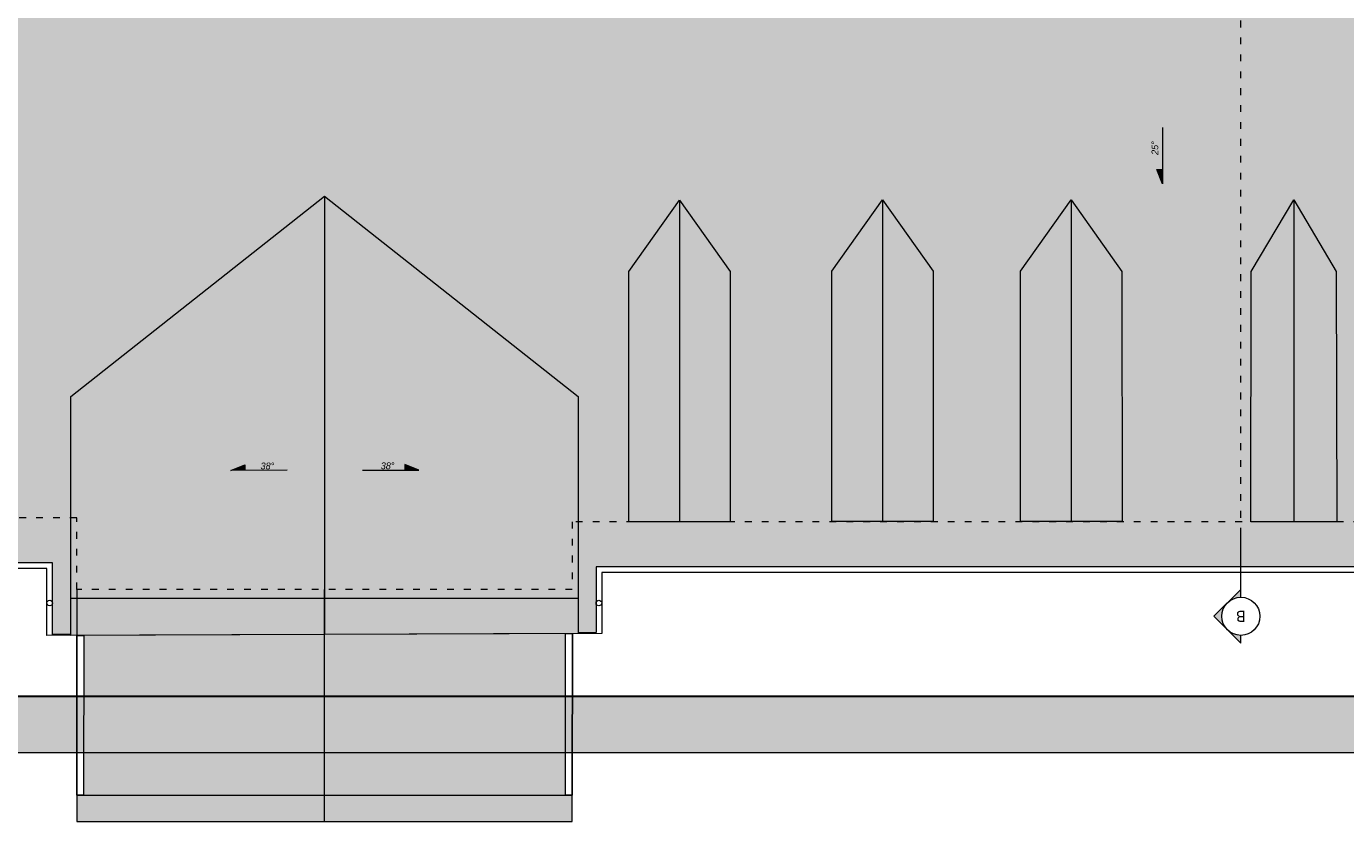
# Model space of a CAD drawing. Header units: millimetres. Extents: x 80301 to 146489, y -78581 to -28273.
# Tile 125 of 135: x 139955 to 142295, y -75988 to -74577. Entities that reach past the tile are written whole.
import ezdxf
from ezdxf.enums import TextEntityAlignment as Align

# ---------------------------------------------------------------- set-up
doc = ezdxf.new("R2010")
doc.units = ezdxf.units.MM
doc.linetypes.add('ACAD_ISO03W100', pattern=[30, 12, -18])
doc.layers.get('0').update_dxf_attribs({"lineweight": 0})
for name, color, linetype, lineweight in [('A-opisram.ART', 250, 'Continuous', 0), ('dach..KF', 250, 'Continuous', 9), ('OPIS', 4, 'Continuous', 9), ('opis..KF', 250, 'Continuous', 15), ('wymiar..KF', 12, 'Continuous', 5), ('wyp dach..KF', 250, 'Continuous', 0), ('ściana pro..KF', 222, 'Continuous', 30), ('ściany ist..KF', 61, 'Continuous', 5)]:
    doc.layers.add(name, color=color, linetype=linetype, lineweight=lineweight)
doc.layers.add('A-pomocram.ART', color=254, linetype='Continuous', lineweight=0, plot=False)
doc.layers.add('A-przekrycieram.ART', color=7, linetype='Continuous', lineweight=0, true_color=0xffffff)
doc.layers.add('instalacje_arch', color=7, linetype='Continuous', lineweight=30, true_color=0xd60000)
doc.styles.add('ARCH', font='segoeuil.ttf')

# ---------------------------------------------------------------- blocks, each defined once
blk = doc.blocks.new('spadek')
at = {"layer": 'opis..KF', "lineweight": 15}
h = blk.add_hatch(color=256, dxfattribs=at)
h.dxf.hatch_style = 1
h.paths.add_polyline_path([(0, 25), (-10, 25), (0, 0)])
blk.add_lwpolyline([(0, 100), (0, 0), (-10, 25), (0, 25)], dxfattribs=at)
blk = doc.blocks.new('*U1443')
at = {"layer": 'OPIS', "lineweight": 20}
h = blk.add_hatch(color=256, dxfattribs=at)
h.dxf.hatch_style = 1
h.paths.add_polyline_path([(-23.9, -3828.5), (0, -3852.4), (0, -3838.4, -0.198912)])
h.paths.add_polyline_path([(-23.9, -3828.5, -0.198912), (-33.8, -3804.6, -0.198912), (-23.9, -3780.8), (-47.7, -3804.6)])
h.paths.add_polyline_path([(0, -3770.9), (0, -3756.9), (-23.9, -3780.8, -0.198912)])
at = {"layer": 'OPIS', "linetype": 'ACAD_ISO03W100', "lineweight": 9}
blk.add_line((0, -3659.6), (0, -145), dxfattribs=at)
at = {"layer": 'OPIS', "lineweight": 20}
for points in [[(0, -3759.6), (0, -3659.6)], [(0, -3770.9), (0, -3756.9), (-47.7, -3804.6), (0, -3852.4), (0, -3838.4)]]:
    blk.add_lwpolyline(points, dxfattribs=at)
blk.add_circle((0, -3804.6), 33.8, dxfattribs=at)
at = {"layer": 'OPIS', "style": 'ARCH'}
for tag, p in [('P1', (0, 0)), ('P2', (0, -3804.6))]:
    blk.add_attdef(tag, text='', height=20, rotation=180, dxfattribs=at).set_placement(p, align=Align.MIDDLE_CENTER)
blk = doc.blocks.new('*U1435')
at = {"layer": 'A-przekrycieram.ART'}
h = blk.add_hatch(color=256, dxfattribs=at)
h.dxf.hatch_style = 1
h.paths.add_polyline_path([(0, 4200), (8500, 4200), (8500, 0), (0, 0)])
h.paths.add_polyline_path([(200, 4100), (8400, 4100), (8400, 100), (200, 100)], flags=16)
at = {"layer": 'A-opisram.ART', "lineweight": 30}
blk.add_lwpolyline([(200, 4100), (8400, 4100), (8400, 100), (200, 100)], close=True, dxfattribs=at)
at = {"layer": 'A-pomocram.ART'}
blk.add_lwpolyline([(0, 4200), (8500, 4200), (8500, 0), (0, 0)], close=True, dxfattribs=at)

msp = doc.modelspace()

# ---------------------------------------------------------------- hatches: boundary and pattern name
at = {"layer": 'wyp dach..KF', "lineweight": 5, "true_color": 0x646464, "transparency": 33554559}
h = msp.add_hatch(color=251, dxfattribs=at)
h.dxf.hatch_style = 1
h.paths.add_polyline_path([(138478.24, -75005.28), (138478.29, -75449.29), (138298.28, -75449.29), (138298.29, -75005.08), (138388.28, -74878.38), (138388.28, -74878.38)], flags=16)
h.paths.add_polyline_path([(138738.28, -75449.29), (138648.28, -75449.29), (138648.29, -75005.08), (138738.28, -74878.38)], flags=16)
h.paths.add_polyline_path([(138828.29, -75449.29), (138738.28, -75449.29), (138738.28, -74878.38), (138828.24, -75005.28)], flags=16)
h.paths.add_polyline_path([(139198.24, -75005.26), (139198.28, -75449.27), (139018.28, -75449.27), (139018.28, -75005.06), (139108.28, -74878.36), (139108.28, -74878.36)], flags=16)
h.paths.add_polyline_path([(139558.24, -75005.24), (139558.28, -75449.25), (139378.28, -75449.25), (139378.28, -75005.05), (139468.28, -74878.34), (139468.28, -74878.34)], flags=16)
h.paths.add_polyline_path([(139763.53, -75005.34), (139853.53, -74878.64), (139853.53, -75449.54), (139763.53, -75449.54)], flags=16)
h.paths.add_polyline_path([(139943.53, -75449.54), (139853.53, -75449.54), (139853.53, -74878.64), (139943.49, -75005.53)], flags=16)
h.paths.add_polyline_path([(140033.53, -75591.95), (140033.53, -75233.79), (140483.51, -74878.6), (140483.51, -75591.94)], flags=16)
h.paths.add_polyline_path([(140933.53, -75591.94), (140483.51, -75591.94), (140483.51, -74878.6), (140933.53, -75233.79)], flags=17)
h.paths.add_polyline_path([(141203.49, -75012.28), (141203.53, -75456.29), (141023.53, -75456.29), (141023.53, -75012.09), (141113.53, -74885.38), (141113.53, -74885.39)], flags=16)
h.paths.add_polyline_path([(141473.53, -75455.89), (141383.53, -75455.89), (141383.53, -75011.69), (141473.53, -74884.98)], flags=16)
h.paths.add_polyline_path([(141563.53, -75455.89), (141473.53, -75455.89), (141473.53, -74884.98), (141563.49, -75011.88)], flags=16)
h.paths.add_polyline_path([(141808.51, -75456.07), (141718.51, -75456.07), (141718.52, -75011.87), (141808.51, -74885.17)], flags=16)
h.paths.add_polyline_path([(141808.51, -74885.17), (141898.48, -75012.06), (141898.52, -75456.07), (141808.51, -75456.07)], flags=16)
h.paths.add_polyline_path([(142127.58, -75012.28), (142203.48, -74885.28), (142278.53, -75012.28), (142278.92, -75456.01), (142127.36, -75456.19)], flags=16)
h.paths.add_polyline_path([(142477.18, -75012.09), (142567.18, -74885.38), (142567.18, -75456.29), (142477.18, -75456.29)], flags=16)
h.paths.add_polyline_path([(142657.18, -75456.29), (142567.18, -75456.29), (142567.18, -74885.38), (142657.14, -75012.28)], flags=16)
h.paths.add_polyline_path([(138289.46, -74985.29), (138228.96, -74985.29), (138228.96, -74821.29), (138289.46, -74821.29)], flags=16)
h.paths.add_polyline_path([(138825.46, -74841.29), (138825.46, -74780.79), (138988.46, -74780.79), (138988.46, -74841.29)], flags=16)
h.paths.add_polyline_path([(138941.96, -74918.29), (139002.46, -74918.29), (139002.46, -75115.29), (138941.96, -75115.29)], flags=16)
h.paths.add_polyline_path([(140033.53, -75591.95), (140933.53, -75591.94), (140933.53, -75653.13), (140965.38, -75653.01), (140965.38, -75536.29), (143520.62, -75536.29), (142781.65, -74536.59), (138132.88, -74536.59), (137369.54, -75529.34), (140001.1, -75529.24), (140001.11, -75656.57), (140032.4, -75656.45), (140033.53, -75656.45)])
at = {"layer": 'wyp dach..KF', "lineweight": 5, "true_color": 0x4d4d4d, "transparency": 33554559}
h = msp.add_hatch(color=251, dxfattribs=at)
h.dxf.hatch_style = 1
h.paths.add_polyline_path([(142567.18, -74885.39), (142477.18, -75012.09), (142477.18, -75456.29), (142567.18, -75456.29)])
h.paths.add_polyline_path([(142203.48, -74885.28), (142127.58, -75012.28), (142127.36, -75456.19), (142203.48, -75456.19)])
h.paths.add_polyline_path([(141808.52, -74885.17), (141718.52, -75011.87), (141718.51, -75456.08), (141808.52, -75456.08)])
h.paths.add_polyline_path([(141473.53, -74884.99), (141383.53, -75011.69), (141383.53, -75455.89), (141473.53, -75455.89)])
h.paths.add_polyline_path([(141113.53, -74885.39), (141023.53, -75012.09), (141023.53, -75456.3), (141113.53, -75456.3)])
h.paths.add_polyline_path([(139853.53, -74878.64), (139763.53, -75005.34), (139763.53, -75449.55), (139853.53, -75449.55)])
h.paths.add_polyline_path([(139468.28, -74878.36), (139378.29, -75005.05), (139378.28, -75449.25), (139468.28, -75449.25)])
h.paths.add_polyline_path([(139108.28, -74878.36), (139018.29, -75005.07), (139018.29, -75449.27), (139108.28, -75449.27)])
h.paths.add_polyline_path([(138738.29, -74878.38), (138648.29, -75005.08), (138648.28, -75449.29), (138738.28, -75449.29)])
h.paths.add_polyline_path([(138388.29, -74878.38), (138298.29, -75005.08), (138298.29, -75449.29), (138388.28, -75449.29)])
at = {"layer": 'wyp dach..KF', "lineweight": 5, "true_color": 0xc8c8c8, "transparency": 33554559}
h = msp.add_hatch(color=9, dxfattribs=at)
h.dxf.hatch_style = 1
h.paths.add_polyline_path([(142657.14, -75012.28), (142567.18, -74885.38), (142567.18, -75456.29), (142657.18, -75456.29)])
h.paths.add_polyline_path([(142278.53, -75012.28), (142203.48, -74885.28), (142203.48, -75456.19), (142279.62, -75456)])
h.paths.add_polyline_path([(141898.48, -75012.06), (141808.51, -74885.17), (141808.51, -75456.07), (141898.52, -75456.07)])
h.paths.add_polyline_path([(141563.49, -75011.88), (141473.53, -74884.98), (141473.53, -75455.89), (141563.53, -75455.89)])
h.paths.add_polyline_path([(141203.49, -75012.28), (141113.53, -74885.39), (141113.53, -75456.29), (141203.53, -75456.29)])
h.paths.add_polyline_path([(139943.49, -75005.53), (139853.53, -74878.64), (139853.53, -75449.54), (139943.53, -75449.54)])
h.paths.add_polyline_path([(139558.24, -75005.24), (139468.28, -74878.34), (139468.28, -75449.25), (139558.28, -75449.25)])
h.paths.add_polyline_path([(139198.24, -75005.26), (139108.28, -74878.36), (139108.28, -75449.27), (139198.28, -75449.27)])
h.paths.add_polyline_path([(138828.24, -75005.28), (138738.28, -74878.38), (138738.28, -75449.29), (138828.29, -75449.29)])
h.paths.add_polyline_path([(138478.24, -75005.28), (138388.28, -74878.38), (138388.28, -75449.29), (138478.29, -75449.29)])
at = {"layer": 'wyp dach..KF', "lineweight": 5, "true_color": 0x4d4d4d, "transparency": 33554559}
h = msp.add_hatch(color=251, dxfattribs=at)
h.dxf.hatch_style = 1
h.paths.add_polyline_path([(140483.51, -74878.6), (140033.53, -75233.79), (140033.53, -75591.95), (140483.51, -75591.94)])
at = {"layer": 'wyp dach..KF', "lineweight": 5, "true_color": 0xc8c8c8, "transparency": 33554559}
h = msp.add_hatch(color=9, dxfattribs=at)
h.dxf.hatch_style = 1
h.paths.add_polyline_path([(140933.53, -75233.79), (140483.51, -74878.6), (140483.51, -75591.94), (140933.53, -75591.94)])
at = {"layer": 'wyp dach..KF', "lineweight": 5, "true_color": 0x4d4d4d, "transparency": 33554559}
h = msp.add_hatch(color=251, dxfattribs=at)
h.dxf.hatch_style = 1
h.paths.add_polyline_path([(140483.51, -75591.94), (140033.53, -75591.95), (140033.54, -75658.01), (140483.54, -75656.35)])
at = {"layer": 'wyp dach..KF', "lineweight": 5, "true_color": 0xc8c8c8, "transparency": 33554559}
h = msp.add_hatch(color=9, dxfattribs=at)
h.dxf.hatch_style = 1
h.paths.add_polyline_path([(140933.53, -75591.94), (140483.51, -75591.94), (140483.54, -75656.35), (140933.53, -75654.69)])
at = {"layer": 'wyp dach..KF', "lineweight": 5, "true_color": 0x4d4d4d, "transparency": 33554483}
h = msp.add_hatch(color=251, dxfattribs=at)
h.dxf.hatch_style = 1
h.paths.add_polyline_path([(140483.53, -75988.38), (140483.48, -75656.35), (140056.03, -75657.92), (140056.03, -75941.38), (140044.03, -75941.38), (140044.03, -75988.38)])
at = {"layer": 'wyp dach..KF', "lineweight": 5, "true_color": 0xc8c8c8, "transparency": 33554483}
h = msp.add_hatch(color=9, dxfattribs=at)
h.dxf.hatch_style = 1
h.paths.add_polyline_path([(140911.03, -75988.38), (140923.03, -75988.38), (140923.03, -75941.38), (140911.03, -75941.38), (140911.03, -75654.77), (140483.51, -75656.35), (140483.51, -75656.35), (140483.53, -75988.38)])

# ---------------------------------------------------------------- linework, layer by layer
at = {"linetype": 'ACAD_ISO03W100'}
msp.add_lwpolyline([(138243.11, -73624.29), (141666, -73624.29), (141666, -72015.29), (143470, -72015.29), (143470, -73639.29), (143682, -73639.29), (143682, -74307.29), (143594, -74307.29), (143594, -74778.29), (143684, -74778.29), (143684, -75234.38), (143461.5, -75456.29), (140923.03, -75456.29), (140923.03, -75576.29), (140044.03, -75576.29), (140044.03, -75449.35), (137439.67, -75449.35)], dxfattribs=at)
at = {"layer": 'dach..KF'}
for centre in [(139996.11, -75600.55), (140970.38, -75600.55)]:
    msp.add_circle(centre, 5, dxfattribs=at)
at = {"layer": 'ściana pro..KF', "color": 252, "lineweight": 9, "true_color": 0x969696}
msp.add_line((140483.53, -75988.38), (140483.46, -75576.29), dxfattribs=at)
for points in [[(140044.03, -75576.29), (140044.03, -75988.38), (140923.03, -75988.38), (140923.32, -75654.75)], [(140044.03, -75657.94), (140044.03, -75941.38), (140923.03, -75941.38), (140923.32, -75654.75)], [(140044.33, -75657.94), (140056.33, -75657.94), (140056.03, -75941.38), (140044.03, -75941.38), (140044.33, -75657.94)], [(140911.32, -75654.75), (140923.32, -75654.75), (140923.03, -75941.43), (140911.03, -75941.43), (140911.32, -75654.75)]]:
    msp.add_lwpolyline(points, dxfattribs=at)
at = {"layer": 'ściany ist..KF', "lineweight": 5}
msp.add_lwpolyline([(143772, -73549.29), (143772, -74324.73), (143663.14, -74324.73), (143663.14, -74762.67), (143772, -74762.67), (143772, -75294.3), (143524.82, -75546.29), (140975.38, -75546.29), (140975.38, -75654.54), (139991.11, -75658.16), (139991.11, -75539.24), (137365.18, -75539.34), (137127.11, -75283), (137127.11, -74735.29), (137217.11, -74735.29), (137217.11, -74338.29), (137127.11, -74338.29), (137127.11, -71925.29), (138333.11, -71925.29), (138333.11, -73534.29), (141576, -73534.29), (141576, -71925.29), (143560, -71925.29), (143560, -73549.29)], close=True, dxfattribs=at)
for points in [[(138323.11, -73544.29), (141586, -73544.29), (141586, -71935.29), (143550, -71935.29), (143550, -73559.29), (143762, -73559.29), (143762, -74314.73), (143663.14, -74314.73), (143663.14, -74772.67), (143762, -74772.67), (143762, -75290.21), (143520.62, -75536.29), (140965.38, -75536.29), (140965.38, -75653.01), (140933.53, -75653.13)], [(140033.54, -75658.01), (140033.53, -75233.79), (140483.51, -74878.6), (140933.53, -75233.79), (140933.53, -75654.69), (140033.54, -75658.01)], [(140483.51, -74878.6), (140483.51, -75656.35)], [(141113.53, -74885.39), (141203.49, -75012.28), (141203.53, -75456.29), (141023.53, -75456.29), (141023.53, -75012.09), (141113.53, -74885.39)], [(141113.53, -74885.39), (141113.53, -75456.29)], [(141473.53, -74884.99), (141563.49, -75011.88), (141563.53, -75455.89), (141383.53, -75455.89), (141383.53, -75011.69), (141473.53, -74884.98)], [(141473.53, -74884.98), (141473.53, -75455.89)], [(141808.52, -74885.17), (141898.48, -75012.06), (141898.52, -75456.07), (141718.51, -75456.07), (141718.52, -75011.87), (141808.51, -74885.17)], [(141808.51, -74885.17), (141808.51, -75456.07)], [(142203.48, -74885.28), (142278.53, -75012.28), (142279.62, -75456.19), (142127.36, -75456.19), (142127.58, -75012.28), (142203.48, -74885.28)], [(142203.48, -74885.28), (142203.48, -75456.19)], [(140033.54, -75656.45), (140001.11, -75656.57), (140001.11, -75529.24), (137369.54, -75529.34)], [(140033.53, -75656.45), (140033.53, -75591.95), (140933.53, -75591.94)]]:
    msp.add_lwpolyline(points, dxfattribs=at)

# ---------------------------------------------------------------- block references
msp.add_blockref('*U1435', (136558.95, -75866.11))
at = {"layer": 'instalacje_arch'}
ref = msp.add_blockref('*U1443', (142109.36, -71819.47), dxfattribs=at)
ref.add_attrib('P2', 'B', dxfattribs={"layer": 'OPIS', "height": 20, "rotation": 180, "style": 'ARCH'}).set_placement((142109.36, -75624.1), align=Align.MIDDLE_CENTER)
at = {"layer": 'wymiar..KF', "color": 242, "linetype": 'ByBlock', "lineweight": 40, "true_color": 0xcd2027}
msp.add_blockref('spadek', (141970.39, -74856.39), dxfattribs=at)
at = {"layer": 'wymiar..KF', "color": 242, "linetype": 'ByBlock', "lineweight": 40, "true_color": 0xcd2027, "rotation": 270.1567188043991}
msp.add_blockref('spadek', (140317.24, -75365.16), dxfattribs=at)
at = {"layer": 'wymiar..KF', "color": 242, "linetype": 'ByBlock', "lineweight": 40, "true_color": 0xcd2027, "xscale": -1, "rotation": 89.99999999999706}
msp.add_blockref('spadek', (140651.11, -75364.7), dxfattribs=at)

# ---------------------------------------------------------------- texts
at = {"layer": 'opis..KF', "char_height": 12, "attachment_point": 5, "style": 'ARCH'}
for s, insert, rotation in [('{\\fCentury Gothic|b0|i1|c238|p34;25°}', (141956.99, -74793.17), 90.00001), ('{\\fCentury Gothic|b0|i1|c238|p34;38°}', (140382.31, -75357.36), 0.00001), ('{\\fCentury Gothic|b0|i1|c238|p34;38°}', (140595.57, -75357.07), 0.00001)]:
    msp.add_mtext_dynamic_manual_height_columns(s, width=156.7001, gutter_width=70, heights=[0], dxfattribs=dict(at, insert=insert, rotation=rotation))

doc.saveas('drawing.dxf')
